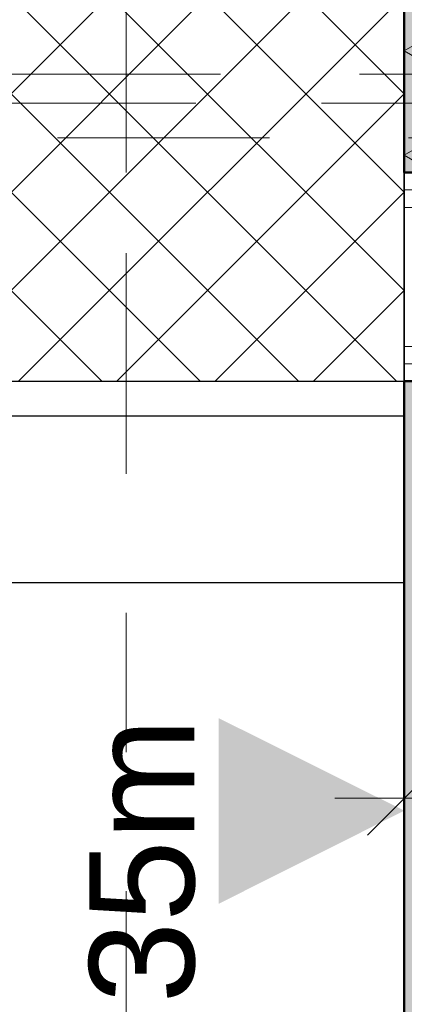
# Model space of a CAD drawing. Header units: metres. Extents: x -180 to 4, y -49 to 6.
# Tile 76 of 256: x -175.498 to -175.221, y -20.595 to -19.887. Entities that reach past the tile are written whole.
import ezdxf

# ---------------------------------------------------------------- set-up
doc = ezdxf.new("R2010")
doc.units = ezdxf.units.M
doc.header["$LTSCALE"] = 0.05
doc.header["$PDMODE"] = 1
doc.header["$PDSIZE"] = -2
for name, pattern in [('ISO-10 Strichpunktlinie', [4.699, 3.048, -0.762, 0.127, -0.762]), ('Linienart-20', [2.116531, 1.058062, -1.058469]), ('Linienart-34', [4.233, 2.116, -2.117]), ('Linienart-53', [5.291531, 3.175, -1.058062, 0.352704, -0.705764])]:
    doc.linetypes.add(name, pattern=pattern)
doc.layers.get('0').update_dxf_attribs({"lineweight": 25})
for name, color, linetype, lineweight, true_color in [('00 -Bauelemente -Dämmung innen', 7, 'Continuous', 9, 0xff7fe6), ('00 -Bauelemente -Gipskarton', 7, 'Continuous', 9, 0xff7fe6), ('30 -33 Aussenwände- 3 Aussenstützen', 7, 'Continuous', 50, 0x0000dd), ('30 -33 Aussenwände- 7 Fassade_ Elemente', 7, 'Continuous', 9, 0x00aacc), ('30 -34 Innenwände- 2 nichttragend', 7, 'Continuous', 18, 0xff7fe6), ('30 -35 Decken- 1 Konstruktion-Träger- Stahlbeton', 7, 'Continuous', 13, 0x33aa00), ('60- 61 allgemeine Ausstattung- 1 Möbel', 7, 'Continuous', 9, 0x00cccc), ('70 -72 Beschriftung- 1 Beschriftung allgemein', 7, 'Continuous', 9, 0xff6633), ('70 -72 Beschriftung- 2 Beschriftung Bauteile', 7, 'Continuous', 9, 0x9999ff), ('70 -72 Beschriftung- 7 Detailverweise Linie', 7, 'Continuous', 9, 0x00dd00), ('70 -73 Bauteildarst.- 3 verdeckt 0.35', 4, 'Linienart-34', 35, 0x00ffff), ('70 -75 Raumstempel- 1 Raumstempel', 1, 'Continuous', 50, 0xff0000), ('70 -76 Bemaßung- 2 Allgemein', 7, 'Continuous', 5, 0x6666cc)]:
    doc.layers.add(name, color=color, linetype=linetype, lineweight=lineweight, true_color=true_color)
doc.layers.add('70 -71 Achsen- 1 Gebäudeachsen', color=7, linetype='Linienart-53', lineweight=18)
doc.layers.add('Keine', color=7, linetype='Continuous', lineweight=9)
doc.styles.add('Arial', font='arial.ttf')
doc.dimstyles.new('k+k 1_50', dxfattribs={"dimtxt": 0.100689, "dimasz": 0.05302, "dimexe": 0.05, "dimexo": 0.15, "dimgap": 0.01, "dimtad": 1, "dimdec": 3, "dimtxsty": 'Arial', "dimblk": 'VW_SLASH', "dimblk1": 'VW_SLASH', "dimblk2": 'VW_SLASH', "dimcen": 0, "dimdle": 0.05, "dimadec": 3, "dimazin": 0, "dimtfac": 0.75, "dimtdec": 3, "dimtix": 1, "dimtmove": 0, "dimatfit": 0, "dimldrblk": 'VW_SLASH-1', "dimfxl": 0.125, "dimfxlon": 1, "dimfrac": 2, "dimtolj": 1, "dimarcsym": 0})
doc.dimstyles.new('k+k_klein', dxfattribs={"dimtxt": 0.100689, "dimasz": 0.05302, "dimexe": 0.05, "dimexo": 0.15, "dimgap": 0.005, "dimtad": 1, "dimdec": 3, "dimtxsty": 'Arial', "dimblk": 'VW_SLASH-2', "dimblk1": 'VW_SLASH-2', "dimblk2": 'VW_SLASH-2', "dimcen": 0, "dimdle": 0.025, "dimadec": 3, "dimazin": 0, "dimtfac": 0.75, "dimtdec": 3, "dimtix": 1, "dimtmove": 0, "dimatfit": 0, "dimldrblk": 'VW_FILLEDARROW', "dimfxl": 0.1, "dimfxlon": 1, "dimfrac": 2, "dimtolj": 1, "dimarcsym": 0})

# ---------------------------------------------------------------- blocks, each defined once
blk = doc.blocks.new('Gruppe-16')
at = {"color": 255}
blk.add_wipeout([(-176.018, -28.19704), (-176.018, -19.94704), (-175.221, -19.94704), (-175.221, -28.19704)], dxfattribs=at).dxf.layer = '30 -33 Aussenwände- 7 Fassade_ Elemente'
at = {"layer": '30 -33 Aussenwände- 7 Fassade_ Elemente'}
for p, q in [((-175.421, -19.89704), (-175.421, -19.99704)), ((-175.471, -19.94704), (-175.371, -19.94704))]:
    blk.add_line(p, q, dxfattribs=at)
at = {"color": 255}
blk.add_wipeout([(-175.776, -27.97204), (-175.428, -27.97204), (-175.428, -20.17204), (-175.776, -20.17204), (-175.776, -20.01704), (-176.018, -20.01704), (-176.018, -28.13204), (-175.776, -28.13204)], dxfattribs=at).dxf.layer = '30 -33 Aussenwände- 7 Fassade_ Elemente'
at = {"layer": '30 -33 Aussenwände- 7 Fassade_ Elemente', "flags": 128}
blk.add_lwpolyline([(-175.776, -27.97204), (-175.428, -27.97204), (-175.428, -20.17204), (-175.776, -20.17204), (-175.776, -20.01704), (-176.018, -20.01704), (-176.018, -28.13204), (-175.776, -28.13204)], close=True, dxfattribs=at)
blk = doc.blocks.new('Gruppe-6190')
at = {"color": 255}
blk.add_wipeout([(-176.018, -11.69704), (-176.018, -19.94704), (-175.221, -19.94704), (-175.221, -11.69704)], dxfattribs=at).dxf.layer = '30 -33 Aussenwände- 7 Fassade_ Elemente'
at = {"layer": '30 -33 Aussenwände- 7 Fassade_ Elemente'}
for p, q in [((-175.421, -19.99704), (-175.421, -19.89704)), ((-175.471, -19.94704), (-175.371, -19.94704))]:
    blk.add_line(p, q, dxfattribs=at)
blk = doc.blocks.new('Gruppe-6271')
at = {"color": 255, "linetype": 'Continuous', "lineweight": 9, "transparency": 33554687}
blk.add_wipeout([(-0.5725, 0.035), (-0.5725, -0.225), (0.5725, -0.225), (0.5725, 0.035)], dxfattribs=at).dxf.layer = '30 -33 Aussenwände- 7 Fassade_ Elemente'
at = {"layer": '30 -33 Aussenwände- 7 Fassade_ Elemente', "color": 7, "linetype": 'Continuous', "lineweight": 9, "transparency": 33554687, "flags": 128}
blk.add_lwpolyline([(-0.5725, 0.035), (-0.5725, -0.225), (0.5725, -0.225), (0.5725, 0.035)], dxfattribs=at)
blk = doc.blocks.new('Gruppe-6276')
at = {"layer": '30 -33 Aussenwände- 7 Fassade_ Elemente', "color": 7, "transparency": 33554687}
blk.add_blockref('Gruppe-6271', (0, 0), dxfattribs=at)
blk = doc.blocks.new('Fenster (2D)-265')
at = {"layer": '30 -33 Aussenwände- 7 Fassade_ Elemente', "color": 7, "transparency": 33554687}
blk.add_blockref('Gruppe-6276', (0, 0), dxfattribs=at)
at = {"layer": '30 -33 Aussenwände- 7 Fassade_ Elemente', "color": 0, "flags": 1}
for tag in ['instanceID', 'IFC_UUID']:
    blk.add_attdef(tag, (-175.876, -21.44704), '', height=0.00018, dxfattribs=at)
blk = doc.blocks.new('Gruppe-6290')
at = {"layer": '30 -33 Aussenwände- 7 Fassade_ Elemente', "rotation": 90}
blk.add_blockref('Fenster (2D)-265', (-175.651, -20.87454), dxfattribs=at)
at = {"color": 255}
blk.add_wipeout([(-176.018, -22.94704), (-176.018, -19.94704), (-175.221, -19.94704), (-175.221, -22.94704)], dxfattribs=at).dxf.layer = '30 -33 Aussenwände- 7 Fassade_ Elemente'
at = {"layer": '30 -33 Aussenwände- 7 Fassade_ Elemente'}
for p, q in [((-175.421, -19.89704), (-175.421, -19.99704)), ((-175.471, -19.94704), (-175.371, -19.94704))]:
    blk.add_line(p, q, dxfattribs=at)
at = {"color": 255}
blk.add_wipeout([(-175.776, -22.72204), (-175.221, -22.72204), (-175.221, -20.17204), (-175.776, -20.17204), (-175.776, -20.01704), (-176.018, -20.01704), (-176.018, -22.87704), (-175.776, -22.87704)], dxfattribs=at).dxf.layer = '30 -33 Aussenwände- 7 Fassade_ Elemente'
at = {"layer": '30 -33 Aussenwände- 7 Fassade_ Elemente', "flags": 128}
blk.add_lwpolyline([(-175.776, -22.72204), (-175.221, -22.72204), (-175.221, -20.17204), (-175.776, -20.17204), (-175.776, -20.01704), (-176.018, -20.01704), (-176.018, -22.87704), (-175.776, -22.87704)], close=True, dxfattribs=at)
at = {"color": 255, "lineweight": 25}
blk.add_wipeout([(-175.521, -20.29204), (-175.521, -20.17204), (-175.221, -20.17204), (-175.221, -20.29204)], dxfattribs=at).dxf.layer = '30 -33 Aussenwände- 7 Fassade_ Elemente'
at = {"layer": '30 -33 Aussenwände- 7 Fassade_ Elemente', "lineweight": 25, "flags": 128}
blk.add_lwpolyline([(-175.521, -20.29204), (-175.521, -20.17204), (-175.221, -20.17204), (-175.221, -20.29204)], close=True, dxfattribs=at)
blk = doc.blocks.new('Gruppe-9713')
at = {"layer": '30 -35 Decken- 1 Konstruktion-Träger- Stahlbeton', "color": 7, "linetype": 'Linienart-20', "lineweight": 13, "transparency": 33554687}
blk.add_line((-175.221, -11.89704), (-175.221, -30.99704), dxfattribs=at)
at = {"layer": '30 -35 Decken- 1 Konstruktion-Träger- Stahlbeton', "color": 0, "flags": 1}
for tag in ['instanceID', 'IFC_UUID']:
    blk.add_attdef(tag, (-175.621, -30.99704), '', height=0.00018, dxfattribs=at)
blk = doc.blocks.new('Gruppe-9752')
at = {"layer": '30 -35 Decken- 1 Konstruktion-Träger- Stahlbeton', "color": 7, "linetype": 'Linienart-20', "lineweight": 13, "transparency": 33554687}
blk.add_line((-160.421, -20.14704), (-175.221, -20.14704), dxfattribs=at)
at = {"layer": '30 -35 Decken- 1 Konstruktion-Träger- Stahlbeton', "color": 7, "linetype": 'Continuous', "lineweight": 35, "transparency": 33554687, "flags": 128}
blk.add_lwpolyline([(-175.221, -20.14704), (-175.221, -19.74704)], dxfattribs=at)
at = {"layer": '30 -35 Decken- 1 Konstruktion-Träger- Stahlbeton', "color": 0, "flags": 1}
for tag in ['instanceID', 'IFC_UUID']:
    blk.add_attdef(tag, (-175.221, -20.14704), '', height=0.00018, dxfattribs=at)
blk = doc.blocks.new('Gruppe-12678')
at = {"layer": '30 -33 Aussenwände- 3 Aussenstützen', "linetype": 'Continuous', "lineweight": 9, "transparency": 33554687}
for p, q in [((-175.421, -19.89704), (-175.421, -19.99704)), ((-175.471, -19.94704), (-175.371, -19.94704))]:
    blk.add_line(p, q, dxfattribs=at)
blk = doc.blocks.new('Gruppe-12679')
at = {"color": 255, "lineweight": 25, "transparency": 33554687}
blk.add_wipeout([(-175.221, -19.74704), (-175.621, -19.74704), (-175.621, -20.14704), (-175.221, -20.14704)], dxfattribs=at).dxf.layer = '30 -33 Aussenwände- 3 Aussenstützen'
at = {"layer": '30 -33 Aussenwände- 3 Aussenstützen', "linetype": 'Continuous', "lineweight": 9, "transparency": 33554687}
h = blk.add_hatch(dxfattribs=at)
h.set_pattern_fill('Beton 1mm SRF', style=0, pattern_type=2)
h.set_pattern_definition([(45, (0, 0), (0.03535534, -0.03535534), []), (-45, (0, 0), (0.03535534, 0.03535534), [])])
h.paths.add_polyline_path([(-175.221, -19.74704), (-175.621, -19.74704), (-175.621, -20.14704), (-175.221, -20.14704)])
at = {"layer": '30 -33 Aussenwände- 3 Aussenstützen', "lineweight": 25, "transparency": 33554687, "flags": 128}
blk.add_lwpolyline([(-175.221, -19.74704), (-175.621, -19.74704), (-175.621, -20.14704), (-175.221, -20.14704)], close=True, dxfattribs=at)
at = {"layer": '30 -33 Aussenwände- 3 Aussenstützen', "transparency": 33554687}
blk.add_blockref('Gruppe-12678', (0, 0), dxfattribs=at)
blk = doc.blocks.new('Gruppe-12680')
at = {"layer": '30 -33 Aussenwände- 3 Aussenstützen', "color": 7}
blk.add_blockref('Gruppe-12679', (0, 0), dxfattribs=at)
at = {"layer": '30 -33 Aussenwände- 3 Aussenstützen', "color": 0, "flags": 1}
for tag in ['instanceID', 'IFC_UUID']:
    blk.add_attdef(tag, (-175.621, -20.14704), '', height=0.00018, dxfattribs=at)
blk = doc.blocks.new('_01-OG1_Tragwerk (2D)')
at = {"layer": '30 -33 Aussenwände- 7 Fassade_ Elemente', "color": 7}
blk.add_blockref('Gruppe-16', (0, 0), dxfattribs=at)
blk.add_blockref('Gruppe-6190', (0, 0), dxfattribs=at)
blk.add_blockref('Gruppe-6290', (0, 0), dxfattribs=at)
at = {"color": 255, "lineweight": 5, "transparency": 33554687}
blk.add_wipeout([(-169.721, -19.99704), (-169.736, -19.99704), (-169.761, -20.02204), (-169.861, -20.02204), (-169.886, -19.99704), (-175.221, -19.99704), (-175.221, -20.14704), (-169.721, -20.14704)], dxfattribs=at).dxf.layer = '30 -34 Innenwände- 2 nichttragend'
blk.add_wipeout([(-175.221, -20.00954), (-169.8735, -20.00954), (-169.886, -19.99704), (-175.221, -19.99704)], dxfattribs=at).dxf.layer = '00 -Bauelemente -Gipskarton'
at = {"layer": '00 -Bauelemente -Gipskarton', "transparency": 33554687}
blk.add_line((-175.221, -19.99704), (-169.886, -19.99704), dxfattribs=at)
at = {"layer": '30 -34 Innenwände- 2 nichttragend', "transparency": 33554687}
blk.add_line((-175.221, -19.99704), (-169.886, -19.99704), dxfattribs=at)
at = {"color": 255, "lineweight": 5, "transparency": 33554687}
blk.add_wipeout([(-175.221, -20.02204), (-169.861, -20.02204), (-169.8735, -20.00954), (-175.221, -20.00954)], dxfattribs=at).dxf.layer = '00 -Bauelemente -Gipskarton'
at = {"layer": '00 -Bauelemente -Gipskarton', "transparency": 33554687}
blk.add_line((-175.221, -20.00954), (-169.8735, -20.00954), dxfattribs=at)
blk.add_line((-175.221, -20.00954), (-169.8735, -20.00954), dxfattribs=at)
at = {"color": 255, "lineweight": 5, "transparency": 33554687}
blk.add_wipeout([(-175.221, -20.02204), (-175.221, -20.12204), (-169.721, -20.12204), (-169.721, -20.02204)], dxfattribs=at).dxf.layer = '00 -Bauelemente -Dämmung innen'
at = {"layer": '00 -Bauelemente -Dämmung innen', "transparency": 33554687}
blk.add_line((-175.221, -20.02204), (-169.861, -20.02204), dxfattribs=at)
at = {"layer": '00 -Bauelemente -Gipskarton', "transparency": 33554687}
blk.add_line((-175.221, -20.02204), (-169.861, -20.02204), dxfattribs=at)
at = {"color": 255, "lineweight": 5, "transparency": 33554687}
blk.add_wipeout([(-175.221, -20.12204), (-175.221, -20.13454), (-169.721, -20.13454), (-169.721, -20.12204)], dxfattribs=at).dxf.layer = '00 -Bauelemente -Gipskarton'
at = {"layer": '00 -Bauelemente -Dämmung innen', "transparency": 33554687}
blk.add_line((-175.221, -20.12204), (-169.721, -20.12204), dxfattribs=at)
at = {"layer": '00 -Bauelemente -Gipskarton', "transparency": 33554687}
blk.add_line((-175.221, -20.12204), (-169.721, -20.12204), dxfattribs=at)
at = {"color": 255, "lineweight": 5, "transparency": 33554687}
blk.add_wipeout([(-175.221, -20.13454), (-175.221, -20.14704), (-169.721, -20.14704), (-169.721, -20.13454)], dxfattribs=at).dxf.layer = '00 -Bauelemente -Gipskarton'
at = {"layer": '00 -Bauelemente -Gipskarton', "transparency": 33554687}
for p, q in [((-175.221, -20.13454), (-169.721, -20.13454)), ((-175.221, -20.13454), (-169.721, -20.13454)), ((-175.221, -20.14704), (-169.721, -20.14704))]:
    blk.add_line(p, q, dxfattribs=at)
at = {"layer": '30 -34 Innenwände- 2 nichttragend', "transparency": 33554687}
for q in [(-175.221, -19.99704), (-169.721, -20.14704)]:
    blk.add_line((-175.221, -20.14704), q, dxfattribs=at)
at = {"layer": '30 -35 Decken- 1 Konstruktion-Träger- Stahlbeton'}
for name in ['Gruppe-9713', 'Gruppe-9752']:
    blk.add_blockref(name, (0, 0), dxfattribs=at)
at = {"layer": '30 -33 Aussenwände- 3 Aussenstützen'}
blk.add_blockref('Gruppe-12680', (0, 0), dxfattribs=at)
blk = doc.blocks.new('_OG1_2D (2D)')
at = {"layer": '70 -75 Raumstempel- 1 Raumstempel', "linetype": 'Continuous', "lineweight": 0, "true_color": 0xff0000}
for points in [[(-169.88599996, -15.89704198), (-175.22099996, -15.89704198), (-175.22099996, -19.99704198), (-169.88599996, -19.99704198)], [(-168.02099996, -20.14704198), (-168.02099996, -23.14704198), (-160.34599996, -23.14704198), (-160.34599996, -30.99704198), (-175.22099996, -30.99704198), (-175.22099996, -20.14704198)]]:
    blk.add_hatch(color=1, dxfattribs=at).paths.add_polyline_path(points)
at = {"layer": '60- 61 allgemeine Ausstattung- 1 Möbel', "flags": 128}
blk.add_lwpolyline([(-175.22099996, -20.14704198), (-169.72099996, -20.14704198), (-169.72099996, -20.90704198), (-175.22099996, -20.90704198)], close=True, dxfattribs=at)
at = {"layer": '70 -72 Beschriftung- 7 Detailverweise Linie', "linetype": 'ISO-10 Strichpunktlinie', "flags": 128}
for points in [[(-176.14966208, -19.92628269), (-176.14966208, -11.72628269), (-175.12966208, -11.72628269), (-175.12966208, -19.92628269)], [(-176.14966208, -22.912), (-176.14966208, -19.97204198), (-175.12966208, -19.97204198), (-175.12966208, -22.912)]]:
    blk.add_lwpolyline(points, close=True, dxfattribs=at)
at = {"layer": '70 -75 Raumstempel- 1 Raumstempel', "flags": 128}
for points in [[(-169.88599996, -15.89704198), (-175.22099996, -15.89704198), (-175.22099996, -19.99704198), (-169.88599996, -19.99704198)], [(-168.02099996, -20.14704198), (-168.02099996, -23.14704198), (-160.34599996, -23.14704198), (-160.34599996, -30.99704198), (-175.22099996, -30.99704198), (-175.22099996, -20.14704198)]]:
    blk.add_lwpolyline(points, close=True, dxfattribs=at)
blk = doc.blocks.new('VW_SLASH')
at = {"color": 0, "linetype": 'ByBlock', "lineweight": -2, "transparency": 16777216}
blk.add_line((0.943, 0), (-1, 0), dxfattribs=at)
at = {"color": 0, "lineweight": 20, "transparency": 16777216, "flags": 128}
blk.add_lwpolyline([(0.5, 0.5), (-0.5, -0.5)], dxfattribs=at)
blk = doc.blocks.new('*D16283')
at = {"layer": '70 -76 Bemaßung- 2 Allgemein', "color": 0, "lineweight": -2}
for p, q in [((-176.643, -15.89704), (-176.818, -15.89704)), ((-176.768, -19.94402), (-176.768, -15.95006)), ((-176.643, -19.99704), (-176.818, -19.99704))]:
    blk.add_line(p, q, dxfattribs=at)
at = {"layer": 'Defpoints', "color": 0}
for p in [(-176.768, -15.89704), (-175.221, -15.89704), (-175.221, -19.99704)]:
    blk.add_point(p, dxfattribs=at)
at = {"layer": '70 -76 Bemaßung- 2 Allgemein', "color": 0, "lineweight": -2, "xscale": 0.05302001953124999, "yscale": 0.05302001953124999, "zscale": 0.05302001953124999}
for p, rotation in [((-176.768, -15.89704), 90), ((-176.768, -19.99704), 270)]:
    blk.add_blockref('VW_SLASH', p, dxfattribs=dict(at, rotation=rotation))
at = {"layer": '70 -76 Bemaßung- 2 Allgemein', "color": 0, "insert": (-176.83846, -17.94704), "char_height": 0.100689, "attachment_point": 5, "rotation": 90, "style": 'Arial'}
blk.add_mtext('\\A1;4,10', dxfattribs=at)
blk = doc.blocks.new('VW_SLASH-1')
at = {"color": 0, "linetype": 'ByBlock', "lineweight": -2, "transparency": 16777216}
blk.add_line((0.943, 0), (-1, 0), dxfattribs=at)
at = {"color": 0, "lineweight": 5, "transparency": 16777216, "flags": 128}
blk.add_lwpolyline([(0.5, 0.5), (-0.5, -0.5)], dxfattribs=at)
blk = doc.blocks.new('*D16284')
at = {"layer": '70 -76 Bemaßung- 2 Allgemein', "color": 0, "lineweight": -2}
for p, q in [((-176.768, -19.94402), (-176.768, -19.891)), ((-176.643, -19.99704), (-176.818, -19.99704)), ((-176.768, -20.14704), (-176.768, -19.99704)), ((-176.643, -20.14704), (-176.818, -20.14704)), ((-176.768, -20.20006), (-176.768, -20.25308))]:
    blk.add_line(p, q, dxfattribs=at)
at = {"layer": 'Defpoints', "color": 0}
for p in [(-176.768, -19.99704), (-175.221, -19.99704), (-175.221, -20.14704)]:
    blk.add_point(p, dxfattribs=at)
at = {"layer": '70 -76 Bemaßung- 2 Allgemein', "color": 0, "lineweight": -2, "xscale": 0.05302001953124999, "yscale": 0.05302001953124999, "zscale": 0.05302001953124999}
for p, rotation in [((-176.768, -19.99704), 270), ((-176.768, -20.14704), 90)]:
    blk.add_blockref('VW_SLASH', p, dxfattribs=dict(at, rotation=rotation))
at = {"layer": '70 -76 Bemaßung- 2 Allgemein', "color": 0, "insert": (-176.8844, -20.07204), "char_height": 0.100689, "attachment_point": 5, "rotation": 90, "style": 'Arial'}
blk.add_mtext('\\A1;15', dxfattribs=at)
blk = doc.blocks.new('*D16285')
at = {"layer": '70 -76 Bemaßung- 2 Allgemein', "color": 0, "lineweight": -2}
for p, q in [((-176.643, -20.14704), (-176.818, -20.14704)), ((-176.768, -31.15902), (-176.768, -20.20006)), ((-176.643, -31.21204), (-176.818, -31.21204))]:
    blk.add_line(p, q, dxfattribs=at)
at = {"layer": 'Defpoints', "color": 0}
for p in [(-176.768, -20.14704), (-175.221, -20.14704), (-175.101, -31.21204)]:
    blk.add_point(p, dxfattribs=at)
at = {"layer": '70 -76 Bemaßung- 2 Allgemein', "color": 0, "lineweight": -2, "xscale": 0.05302001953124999, "yscale": 0.05302001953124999, "zscale": 0.05302001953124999}
for p, rotation in [((-176.768, -20.14704), 90), ((-176.768, -31.21204), 270)]:
    blk.add_blockref('VW_SLASH', p, dxfattribs=dict(at, rotation=rotation))
at = {"layer": '70 -76 Bemaßung- 2 Allgemein', "color": 0, "insert": (-176.85519, -25.67954), "char_height": 0.1006887, "attachment_point": 5, "rotation": 90, "style": 'Arial'}
blk.add_mtext('\\A1;11,06\\S5^ ;', dxfattribs=at)
blk = doc.blocks.new('VW_SLASH-2')
at = {"color": 0, "linetype": 'ByBlock', "lineweight": -2, "transparency": 16777216}
blk.add_line((0.472, 0), (-1, 0), dxfattribs=at)
at = {"color": 0, "lineweight": 5, "transparency": 16777216, "flags": 128}
blk.add_lwpolyline([(0.5, 0.5), (-0.5, -0.5)], dxfattribs=at)
blk = doc.blocks.new('*D17011')
at = {"layer": '70 -76 Bemaßung- 2 Allgemein', "color": 0, "lineweight": -2}
for p, q in [((-177.168, -19.74704), (-177.318, -19.74704)), ((-177.268, -19.89402), (-177.268, -19.80006)), ((-177.168, -19.94704), (-177.318, -19.94704))]:
    blk.add_line(p, q, dxfattribs=at)
at = {"layer": 'Defpoints', "color": 0}
for p in [(-177.268, -19.74704), (-175.221, -19.74704), (-175.221, -19.94704)]:
    blk.add_point(p, dxfattribs=at)
at = {"layer": '70 -76 Bemaßung- 2 Allgemein', "color": 0, "lineweight": -2, "xscale": 0.05302001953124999, "yscale": 0.05302001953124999, "zscale": 0.05302001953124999}
for p, rotation in [((-177.268, -19.74704), 90), ((-177.268, -19.94704), 270)]:
    blk.add_blockref('VW_SLASH-2', p, dxfattribs=dict(at, rotation=rotation))
at = {"layer": '70 -76 Bemaßung- 2 Allgemein', "color": 0, "insert": (-177.3244, -19.84704), "char_height": 0.100689, "attachment_point": 5, "rotation": 90, "style": 'Arial'}
blk.add_mtext('\\A1;20', dxfattribs=at)
blk = doc.blocks.new('VW_FILLEDARROW')
at = {"linetype": 'Continuous', "lineweight": 0, "transparency": 16777216}
blk.add_hatch(color=0, dxfattribs=at).paths.add_polyline_path([(-2.829, 0.758), (0, 0), (-2.829, -0.758)])
at = {"color": 0, "lineweight": 5, "transparency": 16777216, "flags": 128}
blk.add_lwpolyline([(-2.829, 0.758), (0, 0), (-2.829, -0.758)], close=True, dxfattribs=at)
blk = doc.blocks.new('*D17012')
at = {"layer": '70 -76 Bemaßung- 2 Allgemein', "color": 0, "lineweight": -2}
for p, q in [((-177.168, -19.94704), (-177.318, -19.94704)), ((-177.268, -20.09402), (-177.268, -20.00006)), ((-177.168, -20.14704), (-177.318, -20.14704))]:
    blk.add_line(p, q, dxfattribs=at)
at = {"layer": 'Defpoints', "color": 0}
for p in [(-177.268, -19.94704), (-175.221, -19.94704), (-175.221, -20.14704)]:
    blk.add_point(p, dxfattribs=at)
at = {"layer": '70 -76 Bemaßung- 2 Allgemein', "color": 0, "lineweight": -2, "xscale": 0.05302001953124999, "yscale": 0.05302001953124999, "zscale": 0.05302001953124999}
for p, rotation in [((-177.268, -19.94704), 90), ((-177.268, -20.14704), 270)]:
    blk.add_blockref('VW_SLASH-2', p, dxfattribs=dict(at, rotation=rotation))
at = {"layer": '70 -76 Bemaßung- 2 Allgemein', "color": 0, "insert": (-177.3244, -20.04704), "char_height": 0.100689, "attachment_point": 5, "rotation": 90, "style": 'Arial'}
blk.add_mtext('\\A1;20', dxfattribs=at)
blk = doc.blocks.new('*D17013')
at = {"layer": '70 -76 Bemaßung- 2 Allgemein', "color": 0, "lineweight": -2}
for p, q in [((-177.168, -20.14704), (-177.318, -20.14704)), ((-177.268, -22.69402), (-177.268, -20.20006)), ((-177.168, -22.74704), (-177.318, -22.74704))]:
    blk.add_line(p, q, dxfattribs=at)
at = {"layer": 'Defpoints', "color": 0}
for p in [(-177.268, -20.14704), (-175.221, -20.14704), (-175.321, -22.74704)]:
    blk.add_point(p, dxfattribs=at)
at = {"layer": '70 -76 Bemaßung- 2 Allgemein', "color": 0, "lineweight": -2, "xscale": 0.05302001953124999, "yscale": 0.05302001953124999, "zscale": 0.05302001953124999}
for p, rotation in [((-177.268, -20.14704), 90), ((-177.268, -22.74704), 270)]:
    blk.add_blockref('VW_SLASH-2', p, dxfattribs=dict(at, rotation=rotation))
at = {"layer": '70 -76 Bemaßung- 2 Allgemein', "color": 0, "insert": (-177.33346, -21.44704), "char_height": 0.100689, "attachment_point": 5, "rotation": 90, "style": 'Arial'}
blk.add_mtext('\\A1;2,60', dxfattribs=at)
blk = doc.blocks.new('*D18935')
at = {"layer": '70 -76 Bemaßung- 2 Allgemein', "color": 0, "lineweight": -2}
for p, q in [((-175.221, -20.62204), (-175.221, -20.79704)), ((-169.886, -20.62204), (-169.886, -20.79704)), ((-169.93902, -20.74704), (-175.16798, -20.74704))]:
    blk.add_line(p, q, dxfattribs=at)
at = {"layer": 'Defpoints', "color": 0}
for p in [(-169.886, -19.99704), (-175.221, -20.44704), (-175.221, -20.74704)]:
    blk.add_point(p, dxfattribs=at)
at = {"layer": '70 -76 Bemaßung- 2 Allgemein', "color": 0, "lineweight": -2, "xscale": 0.05302001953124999, "yscale": 0.05302001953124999, "zscale": 0.05302001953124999, "rotation": 180}
blk.add_blockref('VW_SLASH', (-175.221, -20.74704), dxfattribs=at)
at = {"layer": '70 -76 Bemaßung- 2 Allgemein', "color": 0, "lineweight": -2, "xscale": 0.05302001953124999, "yscale": 0.05302001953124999, "zscale": 0.05302001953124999}
blk.add_blockref('VW_SLASH', (-169.886, -20.74704), dxfattribs=at)
at = {"layer": '70 -76 Bemaßung- 2 Allgemein', "color": 0, "insert": (-173.27431, -20.65608), "char_height": 0.1006887, "attachment_point": 5, "style": 'Arial'}
blk.add_mtext('\\A1;5,33\\S5^ ;', dxfattribs=at)
blk = doc.blocks.new('*D18938')
at = {"layer": '70 -76 Bemaßung- 2 Allgemein', "color": 0, "lineweight": -2}
for p, q in [((-175.221, -20.32204), (-175.221, -20.49704)), ((-169.721, -20.32204), (-169.721, -20.49704)), ((-169.77402, -20.44704), (-175.16798, -20.44704))]:
    blk.add_line(p, q, dxfattribs=at)
at = {"layer": 'Defpoints', "color": 0}
for p in [(-175.221, -20.14704), (-169.721, -20.14704), (-175.221, -20.44704)]:
    blk.add_point(p, dxfattribs=at)
at = {"layer": '70 -76 Bemaßung- 2 Allgemein', "color": 0, "lineweight": -2, "xscale": 0.05302001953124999, "yscale": 0.05302001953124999, "zscale": 0.05302001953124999, "rotation": 180}
blk.add_blockref('VW_SLASH', (-175.221, -20.44704), dxfattribs=at)
at = {"layer": '70 -76 Bemaßung- 2 Allgemein', "color": 0, "lineweight": -2, "xscale": 0.05302001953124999, "yscale": 0.05302001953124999, "zscale": 0.05302001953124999}
blk.add_blockref('VW_SLASH', (-169.721, -20.44704), dxfattribs=at)
at = {"layer": '70 -76 Bemaßung- 2 Allgemein', "color": 0, "insert": (-173.27431, -20.35608), "char_height": 0.100689, "attachment_point": 5, "style": 'Arial'}
blk.add_mtext('\\A1;5,50', dxfattribs=at)
blk = doc.blocks.new('Gruppe-16164')
at = {"layer": '70 -76 Bemaßung- 2 Allgemein', "color": 7, "linetype": 'Continuous'}
blk.add_solid([(-175.08748, -20.52261), (-175.221, -20.45601), (-175.08755, -20.38909)], dxfattribs=at)
blk = doc.blocks.new('Gruppe-16165')
at = {"layer": '70 -76 Bemaßung- 2 Allgemein', "color": 7, "linetype": 'Continuous'}
blk.add_solid([(-175.35452, -20.38941), (-175.221, -20.45601), (-175.35445, -20.52293)], dxfattribs=at)
at = {"color": 255}
blk.add_wipeout([(-175.35452, -21.42971), (-175.35452, -20.38941), (-175.47623, -20.38941), (-175.47623, -21.42971)], dxfattribs=at).dxf.layer = '70 -76 Bemaßung- 2 Allgemein'
at = {"layer": '70 -76 Bemaßung- 2 Allgemein', "insert": (-175.35805, -20.38941), "char_height": 0.0755165, "attachment_point": 9, "rotation": 90, "line_spacing_factor": 0.973705, "style": 'Arial'}
blk.add_mtext('UK RD +8,15m/3,35m', dxfattribs=at)
blk = doc.blocks.new('Gruppe-16320')
at = {"layer": '70 -73 Bauteildarst.- 3 verdeckt 0.35'}
blk.add_blockref('Gruppe-16164', (0, 0), dxfattribs=at)
blk.add_blockref('Gruppe-16165', (0, 0), dxfattribs=at)
blk = doc.blocks.new('Gruppe-16692')
at = {"layer": '70 -72 Beschriftung- 2 Beschriftung Bauteile', "linetype": 'Continuous', "lineweight": 0}
for points in [[(-175.15605, -19.94704), (-175.221, -19.90954), (-175.15605, -19.87204)], [(-175.15605, -20.02204), (-175.221, -19.98454), (-175.15605, -19.94704)]]:
    blk.add_hatch(color=254, dxfattribs=at).paths.add_polyline_path(points)
at = {"layer": '70 -72 Beschriftung- 2 Beschriftung Bauteile', "linetype": 'Continuous', "lineweight": 9, "flags": 128}
for points in [[(-175.15605, -19.94704), (-175.221, -19.90954), (-175.15605, -19.87204)], [(-175.15605, -20.02204), (-175.221, -19.98454), (-175.15605, -19.94704)]]:
    blk.add_lwpolyline(points, close=True, dxfattribs=at)
at = {"layer": '70 -72 Beschriftung- 2 Beschriftung Bauteile', "linetype": 'Continuous', "lineweight": 5}
blk.add_point((-175.221, -19.94704), dxfattribs=at)
blk = doc.blocks.new('_Achsen (3D)')
at = {"layer": '70 -71 Achsen- 1 Gebäudeachsen', "transparency": 33554687}
for p, q in [((-175.421, 3.79996), (-175.421, -46.17204)), ((-179.668, -19.94704), (3.826, -19.94704))]:
    blk.add_line(p, q, dxfattribs=at)
blk = doc.blocks.new('Gruppe-15238')
at = {"layer": '70 -76 Bemaßung- 2 Allgemein'}
for p1, p2, text, override, picture, middle in [((-175.221, -19.99704), (-175.221, -15.89704), '4,10', {"dimtxt": 0.100689, "dimgap": 0.01, "dimpost": '<>', "dimtxsty": 'Arial', "dimtmove": 2}, '*D16283', (-176.83846, -17.94704)), ((-175.221, -20.14704), (-175.221, -19.99704), '15', {"dimtxt": 0.100689, "dimgap": 0.01, "dimpost": '<>', "dimtxsty": 'Arial', "dimtix": 0, "dimtmove": 2}, '*D16284', (-176.8844, -20.07204))]:
    dim = blk.add_aligned_dim(p1=p1, p2=p2, distance=1.547, text=text, dimstyle='k+k 1_50', override=override, dxfattribs=at)
    dim.commit()
    dim.dimension.update_dxf_attribs({"geometry": picture, "text_midpoint": middle})
dim = blk.add_linear_dim(base=(-176.768, -20.14704), p1=(-175.101, -31.21204), p2=(-175.221, -20.14704), angle=270, text='11,06\\S5^ ;', dimstyle='k+k 1_50', override={"dimtxt": 0.100689, "dimgap": 0.01, "dimpost": '<>', "dimtxsty": 'Arial', "dimtmove": 2}, dxfattribs=at)
dim.commit()
dim.dimension.update_dxf_attribs({"geometry": '*D16285', "text_midpoint": (-176.85519, -25.67954)})
blk = doc.blocks.new('Gruppe-15272')
at = {"layer": '70 -76 Bemaßung- 2 Allgemein'}
for base, p1, p2, text, picture, middle in [((-177.26799996, -19.74704198), (-175.22099996, -19.94704198), (-175.22099996, -19.74704198), '20', '*D17011', (-177.32440152, -19.84704198)), ((-177.26799996, -19.94704198), (-175.22099996, -20.14704198), (-175.22099996, -19.94704198), '20', '*D17012', (-177.32440152, -20.04704198)), ((-177.26799996, -20.14704198), (-175.32099996, -22.74704198), (-175.22099996, -20.14704198), '2,60', '*D17013', (-177.3334635, -21.44704198))]:
    dim = blk.add_linear_dim(base=base, p1=p1, p2=p2, angle=270, text=text, dimstyle='k+k_klein', override={"dimtxt": 0.100689, "dimgap": 0.005, "dimdec": 8, "dimpost": '<>', "dimtxsty": 'Arial', "dimtmove": 2}, dxfattribs=at)
    dim.commit()
    dim.dimension.update_dxf_attribs({"geometry": picture, "text_midpoint": middle})
blk = doc.blocks.new('Gruppe-15585')
at = {"layer": '70 -76 Bemaßung- 2 Allgemein'}
dim = blk.add_linear_dim(base=(-175.221, -20.74704), p1=(-169.886, -19.99704), p2=(-175.221, -20.44704), text='5,33\\S5^ ;', dimstyle='k+k 1_50', override={"dimtxt": 0.100689, "dimgap": 0.01, "dimpost": '<>', "dimtxsty": 'Arial', "dimtmove": 2}, dxfattribs=at)
dim.commit()
dim.dimension.update_dxf_attribs({"geometry": '*D18935', "text_midpoint": (-173.27431, -20.65608), "dimtype": 160})
blk = doc.blocks.new('_OG1_2D Bemaßung_ Beschriftung (2D)')
at = {"layer": '70 -76 Bemaßung- 2 Allgemein'}
for name in ['Gruppe-15238', 'Gruppe-15272', 'Gruppe-15585']:
    blk.add_blockref(name, (0, 0), dxfattribs=at)
dim = blk.add_linear_dim(base=(-175.22099996, -20.44704198), p1=(-169.72099996, -20.14704198), p2=(-175.22099996, -20.14704198), text='5,50', dimstyle='k+k 1_50', override={"dimtxt": 0.100689, "dimgap": 0.01, "dimpost": '<>', "dimtxsty": 'Arial', "dimtmove": 2}, dxfattribs=at)
dim.commit()
dim.dimension.update_dxf_attribs({"geometry": '*D18938', "text_midpoint": (-173.27431003, -20.35607948), "dimtype": 160})
at = {"layer": '30 -35 Decken- 1 Konstruktion-Träger- Stahlbeton', "color": 7}
blk.add_blockref('Gruppe-16320', (0, 0), dxfattribs=at)
at = {"layer": '70 -72 Beschriftung- 1 Beschriftung allgemein', "color": 7}
blk.add_blockref('Gruppe-16692', (0, 0), dxfattribs=at)

msp = doc.modelspace()

# ---------------------------------------------------------------- block references
at = {"layer": 'Keine', "color": 1}
msp.add_blockref('_01-OG1_Tragwerk (2D)', (0, 0), dxfattribs=at)

# ---------------------------------------------------------------- next in the draw order: block references
msp.add_blockref('_OG1_2D (2D)', (0, 0), dxfattribs=at)

# ---------------------------------------------------------------- next in the draw order: block references
msp.add_blockref('_OG1_2D Bemaßung_ Beschriftung (2D)', (0, 0), dxfattribs=at)

# ---------------------------------------------------------------- next in the draw order: block references
msp.add_blockref('_Achsen (3D)', (0, 0), dxfattribs=at)

doc.saveas('drawing.dxf')
